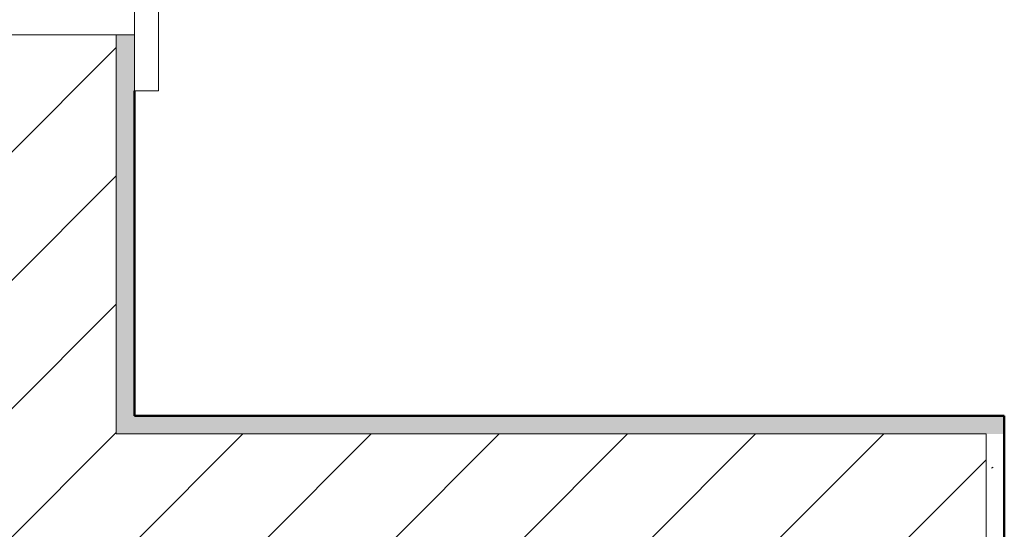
# Model space of a CAD drawing. Header units: millimetres. Extents: x -175722 to -110961, y 52375 to 104640.
# Tile 96 of 146: x -154930 to -154848, y 79778 to 79820. Entities that reach past the tile are written whole.
import ezdxf

# ---------------------------------------------------------------- set-up
doc = ezdxf.new("R2010")
doc.units = ezdxf.units.MM
for name, color, linetype, lineweight in [('A-DOOR', 31, 'Continuous', 5), ('A-DOOR-FRAM', 31, 'Continuous', 18), ('A-WALL', 113, 'Continuous', 5), ('A-WALL-PATT', 111, 'Continuous', 50), ('I-WALL', 2, 'Continuous', 5)]:
    doc.layers.add(name, color=color, linetype=linetype, lineweight=lineweight)
pattern_1 = [(37.5, (-124135.7194, 82209.6026), (-0.2031655, 6.2155416), [0.1676, -4.7356, 0.1676, -5.3162, -5.2419]), (37.5, (-124135.7194, 82209.6026), (-0.2031655, 6.2155416), [-10.3871, 0.1676, -5.0743]), (7.5, (-124135.719, 82209.603), (5.7089758, 9.103654), [0.1676, -2.4775, 0.1676, -4.2517, -1.6935]), (7.5, (-124135.719, 82209.603), (5.7089758, 9.103654), [-7.0645, 0.1676, -1.5259]), (327.5, (-124139.687, 82209.6026), (10.0456335, 0.0182419), [0.1676, -1.4453, 0.1676, -5.6388, -7.5806]), (327.5, (-124139.687, 82209.6026), (10.0456335, 0.0182419), [-7.4193, 0.1676, -7.413]), (317.5, (-124139.687, 82209.603), (9.697195, 2.831187), [0.1676, -0.6388, 0.1676, -3.6388, -4.3548]), (317.5, (-124139.687, 82209.603), (9.697195, 2.831187), [-4.6129, 0.1676, -4.1872])]
pattern_2 = [(45, (-124135.7194, 82209.603), (-5.3033009, 5.3033009), [])]

# ---------------------------------------------------------------- blocks, each defined once
blk = doc.blocks.new('Drzwi-wewnętrzne-jednoskrzydłowe-czteropanelowe-drewniane - 90-2420798-PARTER')
at = {"layer": 'A-DOOR'}
for p, q in [((-456.35, -63.18), (-521.35, -63.18)), ((-521.35, -63.18), (-521.35, -83.18)), ((-521.35, -83.18), (-456.35, -83.18))]:
    blk.add_line(p, q, dxfattribs=at)
at = {"layer": 'A-DOOR-FRAM'}
blk.add_line((-475, 56.83), (-475, -63.18), dxfattribs=at)
blk = doc.blocks.new('1')
at = {"layer": 'A-WALL-PATT', "lineweight": 5}
h = blk.add_hatch(dxfattribs=at)
h.set_pattern_fill('FP_3', color=256, scale=0.1, style=0, pattern_type=2)
h.set_pattern_definition(pattern_2)
h.paths.add_polyline_path([(-150782.154, 84977.747), (-150773.154, 84977.747), (-150773.154, 85010.747), (-150782.154, 85010.747), (-150782.154, 84979.247)])
h.paths.add_polyline_path([(-150773.154, 85105.747), (-150773.154, 85259.747), (-150782.154, 85259.747), (-150782.154, 85105.747), (-150776.162, 85105.747)])
h.paths.add_polyline_path([(-150779.654, 85354.747), (-150773.154, 85354.747), (-150773.154, 85431.747), (-150782.154, 85431.747), (-150782.154, 85354.747)])
h.paths.add_polyline_path([(-150779.654, 85526.747), (-150773.154, 85526.747), (-150773.154, 85653.747), (-150782.154, 85653.747), (-150782.154, 85526.747)])
h.paths.add_polyline_path([(-150782.154, 85748.747), (-150773.154, 85748.747), (-150773.154, 85928.747), (-150782.154, 85928.747), (-150782.154, 85900.337)])
h.paths.add_polyline_path([(-150776.162, 86023.747), (-150773.154, 86023.747), (-150773.154, 86127.747), (-150782.154, 86127.747), (-150782.154, 86023.747), (-150779.654, 86023.747)])
h = blk.add_hatch(dxfattribs=at)
h.set_pattern_fill('FP_1', color=256, scale=0.1, style=0, pattern_type=2)
h.set_pattern_definition(pattern_1)
h.paths.add_polyline_path([(-150771.654, 84979.247), (-150771.654, 85010.747), (-150773.154, 85010.747), (-150773.154, 84979.247)])
h.paths.add_polyline_path([(-150771.654, 85105.747), (-150771.654, 85112.747), (-150773.154, 85112.747), (-150773.154, 85105.747)])
h.paths.add_polyline_path([(-150771.654, 85121.747), (-150771.654, 85228.247), (-150773.154, 85228.247), (-150773.154, 85121.747)])
h.paths.add_polyline_path([(-150773.154, 85230.247), (-150771.654, 85230.247), (-150771.654, 85259.747), (-150773.154, 85259.747), (-150773.154, 85233.853)])
h.paths.add_polyline_path([(-150773.154, 85354.747), (-150771.654, 85354.747), (-150771.654, 85368.747), (-150773.154, 85368.747), (-150773.154, 85359.382)])
h.paths.add_polyline_path([(-150773.154, 85377.747), (-150771.654, 85377.747), (-150771.654, 85431.747), (-150773.154, 85431.747), (-150773.154, 85427.112)])
h.paths.add_polyline_path([(-150771.654, 85526.747), (-150771.654, 85560.747), (-150773.154, 85560.747), (-150773.154, 85526.747)])
h.paths.add_polyline_path([(-150773.154, 85569.747), (-150771.654, 85569.747), (-150771.654, 85653.747), (-150773.154, 85653.747), (-150773.154, 85649.112)])
h.paths.add_polyline_path([(-150771.654, 85748.747), (-150771.654, 85843.247), (-150773.154, 85843.247), (-150773.154, 85748.747)])
h.paths.add_polyline_path([(-150771.654, 85854.747), (-150771.654, 85928.747), (-150773.154, 85928.747), (-150773.154, 85854.747)])
h.paths.add_polyline_path([(-150773.154, 86023.747), (-150771.654, 86023.747), (-150771.654, 86126.247), (-150773.154, 86126.247), (-150773.154, 86122.498)])
h = blk.add_hatch(dxfattribs=at)
h.set_pattern_fill('FP_1', color=256, scale=0.1, style=0, pattern_type=2)
h.set_pattern_definition(pattern_1)
h.paths.add_polyline_path([(-150699.654, 84977.747), (-150699.654, 84979.247), (-150773.154, 84979.247), (-150773.154, 84977.747), (-150701.154, 84977.747)])
h.paths.add_polyline_path([(-150825.154, 84977.747), (-150782.154, 84977.747), (-150782.154, 84979.247), (-150825.154, 84979.247)])
h.paths.add_polyline_path([(-150933.654, 84977.747), (-150920.154, 84977.747), (-150920.154, 84979.247), (-150933.654, 84979.247)])
h = blk.add_hatch(dxfattribs=at)
h.set_pattern_fill('FP_3', color=256, scale=0.1, style=0, pattern_type=2)
h.set_pattern_definition(pattern_2)
h.paths.add_polyline_path([(-150701.154, 84968.747), (-150701.154, 84977.747), (-150825.154, 84977.747), (-150825.154, 84968.747), (-150710.154, 84968.747)])
h.paths.add_polyline_path([(-150920.154, 84968.747), (-150920.154, 84977.747), (-150935.154, 84977.747), (-150935.154, 84968.747), (-150933.654, 84968.747)])
h = blk.add_hatch(dxfattribs=at)
h.set_pattern_fill('FP_1', color=256, scale=0.1, style=0, pattern_type=2)
h.set_pattern_definition(pattern_1)
h.paths.add_polyline_path([(-150699.654, 84763.247), (-150699.654, 84977.747), (-150701.154, 84977.747), (-150701.154, 84763.247)])
at = {"layer": 'A-WALL'}
for p, q in [((-150773.154, 84977.747), (-150773.154, 85010.747)), ((-150701.154, 84977.747), (-150773.154, 84977.747)), ((-150701.154, 84761.747), (-150701.154, 84977.747))]:
    blk.add_line(p, q, dxfattribs=at)
at = {"layer": 'I-WALL', "lineweight": 50}
for p, q in [((-150771.654, 84979.247), (-150771.654, 85006.112)), ((-150699.654, 84979.247), (-150771.654, 84979.247)), ((-150699.654, 84763.247), (-150699.654, 84979.247))]:
    blk.add_line(p, q, dxfattribs=at)
at = {"layer": 'A-DOOR', "xscale": 0.1, "yscale": 0.1, "zscale": 0.1, "rotation": 90}
blk.add_blockref('Drzwi-wewnętrzne-jednoskrzydłowe-czteropanelowe-drewniane - 90-2420798-PARTER', (-150777.972, 85058.247), dxfattribs=at)

msp = doc.modelspace()

# ---------------------------------------------------------------- block references
msp.add_blockref('1', (-4148.58187, -5192.22609))

doc.saveas('drawing.dxf')
